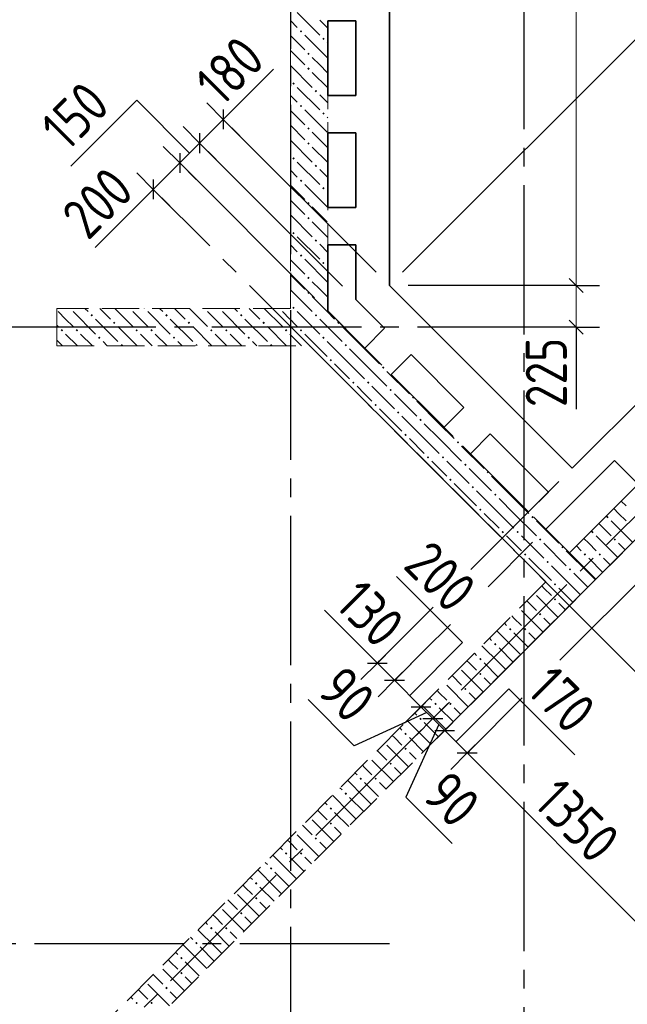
# Model space of a CAD drawing. Header units: millimetres. Extents: x 0 to 43617, y 0 to 59400.
# Tile 15 of 32: x 20375 to 23628, y 28806 to 34075. Entities that reach past the tile are written whole.
import ezdxf

# ---------------------------------------------------------------- set-up
doc = ezdxf.new("R2010")
doc.units = ezdxf.units.MM
doc.linetypes.add('______2', pattern=[270, 200, -70])
doc.linetypes.add('______5', pattern=[1100, 800, -100, 100, -100])
for name, color, linetype, lineweight in [('Standard', 7, 'Continuous', 25), ('Оси', 40, '______5', 18), ('Размерная выноска', 7, 'Continuous', 13)]:
    doc.layers.add(name, color=color, linetype=linetype, lineweight=lineweight)
doc.layers.add('ЖБ Перекрытие верхний уровень', color=7, linetype='Continuous', lineweight=25, true_color=0xe0e0ff)
doc.layers.add('ЖБ Стена верхний уровень', color=7, linetype='Continuous', lineweight=25, true_color=0x006e00)
doc.styles.add('GOST 2.304-81', font='txt')

msp = doc.modelspace()

# ---------------------------------------------------------------- hatches: boundary and pattern name
at = {"layer": 'ЖБ Стена верхний уровень', "linetype": 'Continuous', "lineweight": 18, "transparency": 33554687}
for points in [[(21874.5, 34013.1), (21881, 34019.6), (21887.5, 34013.1), (21881, 34006.6)], [(21994.5, 33973.1), (22001, 33979.6), (22007.5, 33973.1), (22001, 33966.6)], [(21914.5, 33893.1), (21921, 33899.6), (21927.4, 33893.1), (21921, 33886.6)], [(21914.5, 33813.1), (21921, 33819.6), (21927.4, 33813.1), (21921, 33806.6)], [(21834.5, 33733.1), (21840.9, 33739.6), (21847.4, 33733.1), (21840.9, 33726.6)], [(21954.4, 33693.1), (21960.9, 33699.6), (21967.4, 33693.1), (21960.9, 33686.6)], [(21874.5, 33613.1), (21881, 33619.6), (21887.5, 33613.1), (21881, 33606.6)], [(21994.5, 33573.1), (22001, 33579.6), (22007.5, 33573.1), (22001, 33566.6)], [(21914.5, 33493.1), (21921, 33499.6), (21927.4, 33493.1), (21921, 33486.6)], [(21914.5, 33413.1), (21921, 33419.6), (21927.4, 33413.1), (21921, 33406.6)], [(21834.5, 33333.1), (21840.9, 33339.6), (21847.4, 33333.1), (21840.9, 33326.6)], [(21954.4, 33293.1), (21960.9, 33299.6), (21967.4, 33293.1), (21960.9, 33286.6)], [(21874.5, 33213.1), (21881, 33219.6), (21887.5, 33213.1), (21881, 33206.6)], [(21994.5, 33173.1), (22001, 33179.6), (22007.5, 33173.1), (22001, 33166.6)], [(21914.5, 33093.1), (21921, 33099.6), (21927.4, 33093.1), (21921, 33086.6)], [(21914.5, 33013.1), (21921, 33019.6), (21927.4, 33013.1), (21921, 33006.6)], [(21834.5, 32933.1), (21840.9, 32939.6), (21847.4, 32933.1), (21840.9, 32926.6)], [(21954.4, 32893.1), (21960.9, 32899.6), (21967.4, 32893.1), (21960.9, 32886.6)], [(21874.5, 32813.1), (21881, 32819.6), (21887.5, 32813.1), (21881, 32806.6)], [(21994.5, 32773.1), (22001, 32779.6), (22007.5, 32773.1), (22001, 32766.6)], [(21914.5, 32693.1), (21921, 32699.6), (21927.4, 32693.1), (21921, 32686.6)], [(21914.5, 32613.1), (21921, 32619.6), (21927.4, 32613.1), (21921, 32606.6)], [(20644.3, 32530), (20640.9, 32526.6), (20637.6, 32530)], [(20964.3, 32530), (20960.9, 32526.6), (20957.6, 32530)], [(21044.3, 32530), (21040.9, 32526.6), (21037.6, 32530)], [(21364.3, 32530), (21360.9, 32526.6), (21357.6, 32530)], [(21444.3, 32530), (21440.9, 32526.6), (21437.6, 32530)], [(21764.3, 32530), (21760.9, 32526.6), (21757.6, 32530)], [(21834.5, 32533.1), (21840.9, 32539.6), (21847.4, 32533.1), (21840.9, 32526.6)], [(20754.4, 32493.1), (20760.9, 32499.6), (20767.4, 32493.1), (20760.9, 32486.6)], [(21154.4, 32493.1), (21160.9, 32499.6), (21167.4, 32493.1), (21160.9, 32486.6)], [(21554.4, 32493.1), (21560.9, 32499.6), (21567.4, 32493.1), (21560.9, 32486.6)], [(21954.4, 32493.1), (21960.9, 32499.6), (21967.4, 32493.1), (21967.1, 32492.8), (21958.4, 32489.2)], [(21967.1, 32492.8), (21960.9, 32486.6), (21958.4, 32489.2)], [(20594.5, 32413.1), (20601, 32419.6), (20607.5, 32413.1), (20601, 32406.6)], [(20674.5, 32413.1), (20681, 32419.6), (20687.5, 32413.1), (20681, 32406.6)], [(20874.5, 32453.1), (20881, 32459.6), (20887.5, 32453.1), (20881, 32446.6)], [(20994.5, 32413.1), (21001, 32419.6), (21007.5, 32413.1), (21001, 32406.6)], [(21074.5, 32413.1), (21081, 32419.6), (21087.5, 32413.1), (21081, 32406.6)], [(21274.5, 32453.1), (21281, 32459.6), (21287.5, 32453.1), (21281, 32446.6)], [(21394.5, 32413.1), (21401, 32419.6), (21407.5, 32413.1), (21401, 32406.6)], [(21474.5, 32413.1), (21481, 32419.6), (21487.5, 32413.1), (21481, 32406.6)], [(21674.5, 32453.1), (21681, 32459.6), (21687.5, 32453.1), (21681, 32446.6)], [(21794.5, 32413.1), (21801, 32419.6), (21807.5, 32413.1), (21801, 32406.6)], [(21874.5, 32413.1), (21881, 32419.6), (21887.5, 32413.1), (21881, 32406.6)], [(22074.5, 32453.1), (22080.8, 32459.5), (22087.3, 32453), (22081, 32446.6)], [(20794.5, 32373.1), (20801, 32379.6), (20807.5, 32373.1), (20801, 32366.6)], [(21194.5, 32373.1), (21201, 32379.6), (21207.5, 32373.1), (21201, 32366.6)], [(21594.5, 32373.1), (21601, 32379.6), (21607.5, 32373.1), (21601, 32366.6)], [(21994.5, 32373.1), (22001, 32379.6), (22007.5, 32373.1), (22001, 32366.6)], [(20914.5, 32333.1), (20921, 32339.6), (20927.4, 32333.1), (20924.3, 32330), (20917.6, 32330)], [(21314.5, 32333.1), (21321, 32339.6), (21327.4, 32333.1), (21324.3, 32330), (21317.6, 32330)], [(21714.5, 32333.1), (21721, 32339.6), (21727.4, 32333.1), (21724.3, 32330), (21717.6, 32330)], [(22114.5, 32333.1), (22121, 32339.6), (22127.4, 32333.1), (22121, 32326.6)], [(22034.5, 32253.1), (22040.9, 32259.6), (22047.4, 32253.1), (22040.9, 32246.6)], [(22314.5, 32213.1), (22320.8, 32219.5), (22327.3, 32213), (22321, 32206.6)], [(22154.4, 32133.1), (22160.9, 32139.6), (22167.4, 32133.1), (22160.9, 32126.6)], [(22234.5, 32133.1), (22240.9, 32139.6), (22247.4, 32133.1), (22240.9, 32126.6)], [(22354.4, 32093.1), (22360.9, 32099.6), (22367.4, 32093.1), (22360.9, 32086.6)], [(22474.5, 32053.1), (22480.8, 32059.5), (22487.3, 32053), (22481, 32046.6)], [(22274.5, 32013.1), (22281, 32019.6), (22287.5, 32013.1), (22281, 32006.6)], [(22394.5, 31973.1), (22401, 31979.6), (22407.5, 31973.1), (22401, 31966.6)], [(22514.5, 31933.1), (22521, 31939.6), (22527.4, 31933.1), (22521, 31926.6)], [(22434.5, 31853.1), (22440.9, 31859.6), (22447.4, 31853.1), (22440.9, 31846.6)], [(22714.5, 31813.1), (22720.8, 31819.5), (22727.3, 31813), (22721, 31806.6)], [(22554.4, 31733.1), (22560.9, 31739.6), (22567.4, 31733.1), (22560.9, 31726.6)], [(22634.5, 31733.1), (22640.9, 31739.6), (22647.4, 31733.1), (22640.9, 31726.6)], [(22754.4, 31693.1), (22760.9, 31699.6), (22767.4, 31693.1), (22760.9, 31686.6)], [(22674.5, 31613.1), (22681, 31619.6), (22687.5, 31613.1), (22681, 31606.6)], [(22874.5, 31653.1), (22880.8, 31659.5), (22887.3, 31653), (22881, 31646.6)], [(22794.5, 31573.1), (22801, 31579.6), (22807.5, 31573.1), (22801, 31566.6)], [(22914.5, 31533.1), (22921, 31539.6), (22927.4, 31533.1), (22921, 31526.6)], [(22834.5, 31453.1), (22840.9, 31459.6), (22847.4, 31453.1), (22840.9, 31446.6)], [(23114.5, 31413.1), (23120.8, 31419.5), (23127.3, 31413), (23121, 31406.6)], [(23514.5, 31413.1), (23521, 31419.6), (23527.4, 31413.1), (23521, 31406.6)], [(22954.4, 31333.1), (22960.9, 31339.6), (22967.4, 31333.1), (22960.9, 31326.6)], [(23034.5, 31333.1), (23040.9, 31339.6), (23047.4, 31333.1), (23040.9, 31326.6)], [(23434.5, 31333.1), (23440.9, 31339.6), (23447.4, 31333.1), (23440.9, 31326.6)], [(23154.4, 31293.1), (23160.9, 31299.6), (23167.4, 31293.1), (23160.9, 31286.6)], [(23274.5, 31253.1), (23280.8, 31259.5), (23287.3, 31253), (23281, 31246.6)], [(23554.4, 31293.1), (23560.9, 31299.6), (23567.4, 31293.1), (23560.9, 31286.6)], [(23074.5, 31213.1), (23081, 31219.6), (23087.5, 31213.1), (23081, 31206.6)], [(23394.5, 31213.1), (23401, 31219.6), (23407.5, 31213.1), (23401, 31206.6)], [(23474.5, 31213.1), (23481, 31219.6), (23487.5, 31213.1), (23481, 31206.6)], [(23194.5, 31173.1), (23201, 31179.6), (23207.5, 31173.1), (23201, 31166.6)], [(23314.5, 31133.1), (23321, 31139.6), (23327.4, 31133.1), (23321, 31126.6)], [(23234.5, 31053.1), (23240.9, 31059.6), (23247.4, 31053.1), (23240.9, 31046.6)], [(23234.5, 30973.1), (23240.9, 30979.6), (23247.4, 30973.1), (23240.9, 30966.6)], [(23154.4, 30893.1), (23160.9, 30899.6), (23167.4, 30893.1), (23160.9, 30886.6)], [(22994.5, 30813.1), (23001, 30819.6), (23007.5, 30813.1), (23001, 30806.6)], [(23074.5, 30813.1), (23081, 30819.6), (23087.5, 30813.1), (23081, 30806.6)], [(22914.5, 30733.1), (22921, 30739.6), (22927.4, 30733.1), (22921, 30726.6)], [(22834.5, 30653.1), (22840.9, 30659.6), (22847.4, 30653.1), (22840.9, 30646.6)], [(22834.5, 30573.1), (22840.9, 30579.6), (22847.4, 30573.1), (22840.9, 30566.6)], [(22754.4, 30493.1), (22760.9, 30499.6), (22767.4, 30493.1), (22760.9, 30486.6)], [(22594.5, 30413.1), (22601, 30419.6), (22607.5, 30413.1), (22601, 30406.6)], [(22674.5, 30413.1), (22681, 30419.6), (22687.5, 30413.1), (22681, 30406.6)], [(22514.5, 30333.1), (22521, 30339.6), (22527.4, 30333.1), (22521, 30326.6)], [(22434.5, 30253.1), (22440.9, 30259.6), (22447.4, 30253.1), (22440.9, 30246.6)], [(22434.5, 30173.1), (22440.9, 30179.6), (22447.4, 30173.1), (22440.9, 30166.6)], [(22354.4, 30093.1), (22360.9, 30099.6), (22367.4, 30093.1), (22360.9, 30086.6)], [(22194.5, 30013.1), (22201, 30019.6), (22207.5, 30013.1), (22201, 30006.6)], [(22274.5, 30013.1), (22281, 30019.6), (22287.5, 30013.1), (22281, 30006.6)], [(22114.5, 29933.1), (22121, 29939.6), (22127.4, 29933.1), (22121, 29926.6)], [(22034.5, 29853.1), (22040.9, 29859.6), (22047.4, 29853.1), (22040.9, 29846.6)], [(22034.5, 29773.1), (22040.9, 29779.6), (22047.4, 29773.1), (22040.9, 29766.6)], [(21954.4, 29693.1), (21960.9, 29699.6), (21967.4, 29693.1), (21960.9, 29686.6)], [(21794.5, 29613.1), (21801, 29619.6), (21807.5, 29613.1), (21801, 29606.6)], [(21874.5, 29613.1), (21881, 29619.6), (21887.5, 29613.1), (21881, 29606.6)], [(21714.5, 29533.1), (21721, 29539.6), (21727.4, 29533.1), (21721, 29526.6)], [(21634.5, 29453.1), (21640.9, 29459.6), (21647.4, 29453.1), (21640.9, 29446.6)], [(21634.5, 29373.1), (21640.9, 29379.6), (21647.4, 29373.1), (21640.9, 29366.6)], [(21554.4, 29293.1), (21560.9, 29299.6), (21567.4, 29293.1), (21560.9, 29286.6)], [(21394.5, 29213.1), (21401, 29219.6), (21407.5, 29213.1), (21401, 29206.6)], [(21474.5, 29213.1), (21481, 29219.6), (21487.5, 29213.1), (21481, 29206.6)], [(21314.5, 29133.1), (21321, 29139.6), (21327.4, 29133.1), (21321, 29126.6)], [(21234.5, 29053.1), (21240.9, 29059.6), (21247.4, 29053.1), (21240.9, 29046.6)], [(21234.5, 28973.1), (21240.9, 28979.6), (21247.4, 28973.1), (21240.9, 28966.6)], [(21154.4, 28893.1), (21160.9, 28899.6), (21167.4, 28893.1), (21160.9, 28886.6)], [(20994.5, 28813.1), (21001, 28819.6), (21007.5, 28813.1), (21001, 28806.6)], [(21074.5, 28813.1), (21081, 28819.6), (21087.5, 28813.1), (21081, 28806.6)]]:
    msp.add_hatch(color=7, dxfattribs=at).paths.add_polyline_path(points, flags=16)

# ---------------------------------------------------------------- linework, layer by layer
at = {"layer": 'Standard', "color": 251, "linetype": 'Continuous', "lineweight": -3, "true_color": 0x656565, "transparency": 33554687}
for p, q in [((26223.4, 36522.4), (22424.7, 32723.8)), ((21465.1, 33541.9), (21376.7, 33630.3)), ((21465.1, 33541.9), (21553.5, 33453.5)), ((21465.1, 33541.9), (22283.3, 32723.8)), ((21337.8, 33414.6), (21249.4, 33503)), ((21337.8, 33414.6), (21426.2, 33326.3)), ((21337.8, 33414.6), (22103.3, 32649.2)), ((21231.8, 33308.6), (21143.4, 33397)), ((21231.8, 33308.6), (21320.2, 33220.2)), ((21231.8, 33308.6), (21953.3, 32587.1)), ((21090.3, 33167.2), (21002, 33255.5)), ((21090.3, 33167.2), (21178.7, 33078.8)), ((21090.3, 33167.2), (21090.3, 33167.2)), ((23354, 32653), (23229, 32653)), ((23354, 32653), (23479, 32653)), ((23354, 32430), (23229, 32430)), ((23354, 32430), (23479, 32430)), ((23354, 32430), (23354, 32430)), ((22790.4, 31132.4), (23261.8, 31603.8)), ((22882.3, 31040.5), (23120.4, 31278.6)), ((23267, 30647.4), (23913.8, 31294.2)), ((22289.8, 30631.8), (22378.2, 30720.2)), ((22289.8, 30631.8), (22201.4, 30543.4)), ((22381.7, 30539.9), (22470.1, 30628.3)), ((22381.7, 30539.9), (22293.3, 30451.5)), ((22523.1, 30398.5), (22611.5, 30486.8)), ((22586.7, 30334.8), (22675.1, 30423.2)), ((22523.1, 30398.5), (22434.7, 30310.1)), ((22523.1, 30398.5), (22523.1, 30398.5)), ((22650.4, 30271.2), (22738.8, 30359.6)), ((22586.7, 30334.8), (22498.4, 30246.4)), ((22586.7, 30334.8), (22586.7, 30334.8)), ((22650.4, 30271.2), (22562, 30182.8)), ((22770.6, 30151), (22859, 30239.4)), ((22770.6, 30151), (22682.2, 30062.6))]:
    msp.add_line(p, q, dxfattribs=at)
at = {"layer": 'Standard', "color": 7, "linetype": 'Continuous', "lineweight": 25, "transparency": 33554687}
for p, q in [((21465.1, 33595), (21465.1, 33488.9)), ((21337.8, 33467.7), (21337.8, 33361.6)), ((21231.8, 33361.6), (21231.8, 33255.5)), ((21090.3, 33220.2), (21090.3, 33114.1)), ((23316.5, 32690.5), (23391.5, 32615.5)), ((23316.5, 32467.5), (23391.5, 32392.5)), ((22236.7, 30631.8), (22342.8, 30631.8)), ((22328.7, 30539.9), (22434.7, 30539.9)), ((22470.1, 30398.5), (22576.1, 30398.5)), ((22533.7, 30334.8), (22639.8, 30334.8)), ((22597.4, 30271.2), (22703.4, 30271.2)), ((22717.6, 30151), (22823.6, 30151))]:
    msp.add_line(p, q, dxfattribs=at)
at = {"layer": 'Standard', "color": 7, "linetype": 'Continuous', "lineweight": 13, "transparency": 33554687}
for p, q in [((21465.1, 33541.9), (21518.1, 33595)), ((21465.1, 33541.9), (21337.8, 33414.6)), ((21337.8, 33414.6), (21231.8, 33308.6)), ((21231.8, 33308.6), (21090.3, 33167.2)), ((21090.3, 33167.2), (21037.3, 33114.1)), ((23354, 32653), (23354, 32430)), ((23354, 32430), (23354, 32355)), ((22289.8, 30631.8), (22236.7, 30684.8)), ((22289.8, 30631.8), (22381.7, 30539.9)), ((22381.7, 30539.9), (22523.1, 30398.5)), ((22523.1, 30398.5), (22586.7, 30334.8)), ((22586.7, 30334.8), (22650.4, 30271.2)), ((22650.4, 30271.2), (22770.6, 30151)), ((22770.6, 30151), (23725.5, 29196.1))]:
    msp.add_line(p, q, dxfattribs=at)
msp.add_lwpolyline([(23354, 41910), (23354, 36960.5), (23354, 36960.5), (23354, 32653)], dxfattribs=at)
at = {"layer": 'Standard', "color": 251, "linetype": 'Continuous', "lineweight": -3, "true_color": 0x656565, "transparency": 33554687}
for points in [[(23354, 32653), (23337, 32653), (23337, 32653), (22454, 32653)], [(22650.4, 30271.2), (22662.4, 30283.2), (22662.4, 30283.2), (22662.4, 30283.2), (22662.4, 30283.2), (22911.5, 30532.3), (22911.5, 30532.3), (23793.6, 31414.4)], [(22289.8, 30631.8), (22301.8, 30643.8), (22301.8, 30643.8), (22301.8, 30643.8), (22301.8, 30643.8), (22413.5, 30755.5), (22413.5, 30755.5), (22588.9, 30931)], [(22381.7, 30539.9), (22393.7, 30551.9), (22393.7, 30551.9), (22393.7, 30551.9), (22393.7, 30551.9), (22540.4, 30698.6), (22540.4, 30698.6), (22680.9, 30839.1)], [(22770.6, 30151), (22782.6, 30163), (22782.6, 30163), (22782.6, 30163), (22782.6, 30163), (23065.5, 30445.8)]]:
    msp.add_lwpolyline(points, dxfattribs=at)
at = {"layer": 'ЖБ Перекрытие верхний уровень', "color": 7, "linetype": 'Continuous', "lineweight": 35, "transparency": 33554687}
for p, q in [((22354, 32653), (22354, 41910)), ((26141.2, 34483.3), (23332.5, 31674.5)), ((22024, 34070), (22174, 34070)), ((22024, 33670), (22024, 34070)), ((22174, 34070), (22174, 33670)), ((22174, 33670), (22024, 33670)), ((22024, 33070), (22024, 33470)), ((22024, 33470), (22174, 33470)), ((22174, 33470), (22174, 33070)), ((22174, 33070), (22024, 33070)), ((22024, 32516.4), (22024, 32870)), ((22024, 32870), (22174, 32870)), ((22174, 32870), (22174, 32578.5)), ((23332.5, 31674.5), (22354, 32653)), ((22174, 32578.5), (22328.4, 32424.1)), ((22222.3, 32318), (22024, 32516.4)), ((22328.4, 32424.1), (22222.3, 32318)), ((22363.8, 32176.6), (22469.8, 32282.7)), ((22469.8, 32282.7), (22752.7, 31999.8)), ((22646.6, 31893.8), (22363.8, 32176.6)), ((22752.7, 31999.8), (22646.6, 31893.8)), ((22788, 31752.3), (22894.1, 31858.4)), ((22894.1, 31858.4), (23205.2, 31547.3)), ((23099.2, 31441.2), (22788, 31752.3)), ((23191.1, 31349.3), (23558.8, 31717)), ((23558.8, 31717), (23686, 31589.7)), ((23686, 31589.7), (23318.4, 31222)), ((23205.2, 31547.3), (23099.2, 31441.2)), ((23318.4, 31222), (23191.1, 31349.3))]:
    msp.add_line(p, q, dxfattribs=at)
at = {"layer": 'ЖБ Стена верхний уровень', "color": 251, "linetype": '______2', "lineweight": 13, "true_color": 0x656565, "transparency": 33554687}
for p, q in [((22024, 32516.4), (22024, 42220)), ((21824, 35630), (21824, 32530)), ((21824, 32530), (20574, 32530)), ((20574, 32530), (20574, 32330)), ((23459.8, 31080.6), (22024, 32516.4)), ((24619.4, 32523.1), (23318.4, 31222)), ((20574, 32330), (21927.5, 32330)), ((21927.5, 32330), (23191.1, 31066.4)), ((23459.8, 31080.6), (24619.4, 32240.2)), ((23318.4, 31222), (23459.8, 31080.6)), ((23191.1, 31066.4), (17435.2, 25310.6)), ((23318.4, 30939.2), (23459.8, 31080.6)), ((17562.5, 25183.3), (23318.4, 30939.2))]:
    msp.add_line(p, q, dxfattribs=at)
at = {"layer": 'ЖБ Стена верхний уровень', "color": 9, "linetype": 'Continuous', "lineweight": 18, "true_color": 0xc7c7c7, "transparency": 33554687}
for p, q in [((21860.9, 34113.1), (21981, 33993.1)), ((21860.9, 34033.1), (21824, 34070.1)), ((21981, 34073.1), (22024, 34030.1)), ((21824, 33990.1), (21901, 33913.1)), ((21901, 33993.1), (22021, 33873.1)), ((22024, 33950.1), (22021, 33953.1)), ((21824, 33910.1), (21901, 33833.1)), ((21981, 33833.1), (21940.9, 33873.1)), ((22021, 33793.1), (21981, 33833.1)), ((21824, 33830.1), (21940.9, 33713.1)), ((21940.9, 33793.1), (22024, 33710.1)), ((21860.9, 33713.1), (21981, 33593.1)), ((21981, 33673.1), (22024, 33630.1)), ((21860.9, 33633.1), (21824, 33670.1)), ((21824, 33590.1), (21901, 33513.1)), ((21901, 33593.1), (22021, 33473.1)), ((22024, 33550.1), (22021, 33553.1)), ((21824, 33510.1), (21901, 33433.1)), ((21981, 33433.1), (21940.9, 33473.1)), ((21824, 33430.1), (21940.9, 33313.1)), ((22021, 33393.1), (21981, 33433.1)), ((21940.9, 33393.1), (22024, 33310.1)), ((21860.9, 33313.1), (21981, 33193.1)), ((21860.9, 33233.1), (21824, 33270.1)), ((21981, 33273.1), (22024, 33230.1)), ((21824, 33190.1), (21901, 33113.1)), ((21901, 33193.1), (22021, 33073.1)), ((22024, 33150.1), (22021, 33153.1)), ((21824, 33110.1), (21901, 33033.1)), ((21981, 33033.1), (21940.9, 33073.1)), ((21824, 33030.1), (21940.9, 32913.1)), ((21940.9, 32993.1), (22024, 32910.1)), ((22021, 32993.1), (21981, 33033.1)), ((21860.9, 32913.1), (21981, 32793.1)), ((21860.9, 32833.1), (21824, 32870.1)), ((21981, 32873.1), (22024, 32830.1)), ((21824, 32790.1), (21901, 32713.1)), ((21901, 32793.1), (22021, 32673.1)), ((22024, 32750.1), (22021, 32753.1)), ((21824, 32710.1), (21901, 32633.1)), ((21981, 32633.1), (21940.9, 32673.1)), ((21824, 32630.1), (21940.9, 32513.1)), ((22021, 32593.1), (21981, 32633.1)), ((21940.9, 32593.1), (22019.6, 32514.5)), ((20724.1, 32530), (20740.9, 32513.1)), ((20804.1, 32530), (20860.9, 32473.1)), ((20884.1, 32530), (20981, 32433.1)), ((21124.1, 32530), (21140.9, 32513.1)), ((21204.1, 32530), (21260.9, 32473.1)), ((21284.1, 32530), (21381, 32433.1)), ((21524.1, 32530), (21540.9, 32513.1)), ((21604.1, 32530), (21660.9, 32473.1)), ((21684.1, 32530), (21781, 32433.1)), ((22019.6, 32514.5), (22060.9, 32473.1)), ((20621, 32473.1), (20581, 32513.1)), ((20660.9, 32433.1), (20621, 32473.1)), ((20660.9, 32513.1), (20781, 32393.1)), ((20781, 32473.1), (20901, 32353.1)), ((21021, 32473.1), (20981, 32513.1)), ((21060.9, 32433.1), (21021, 32473.1)), ((21060.9, 32513.1), (21181, 32393.1)), ((21181, 32473.1), (21301, 32353.1)), ((21421, 32473.1), (21381, 32513.1)), ((21460.9, 32433.1), (21421, 32473.1)), ((21460.9, 32513.1), (21581, 32393.1)), ((21581, 32473.1), (21701, 32353.1)), ((21821, 32473.1), (21781, 32513.1)), ((21824, 32470.1), (21821, 32473.1)), ((21849.9, 32444.2), (21824, 32470.1)), ((21860.9, 32513.1), (21906.4, 32467.7)), ((21906.4, 32467.7), (21981, 32393.1)), ((21981, 32473.1), (22101, 32353.1)), ((20574, 32440.1), (20581, 32433.1)), ((21004.1, 32330), (20901, 32433.1)), ((21404.1, 32330), (21301, 32433.1)), ((21804.1, 32330), (21701, 32433.1)), ((21860.9, 32433.1), (21849.9, 32444.2)), ((22221, 32313.1), (22101, 32433.1)), ((20604.1, 32330), (20574, 32360.1)), ((20621, 32393.1), (20684.1, 32330)), ((20701, 32393.1), (20764.1, 32330)), ((21021, 32393.1), (21084.1, 32330)), ((21101, 32393.1), (21164.1, 32330)), ((21421, 32393.1), (21484.1, 32330)), ((21501, 32393.1), (21564.1, 32330)), ((21821, 32393.1), (21884.1, 32330)), ((21901, 32393.1), (22021, 32273.1)), ((20844.1, 32330), (20821, 32353.1)), ((21244.1, 32330), (21221, 32353.1)), ((21644.1, 32330), (21621, 32353.1)), ((22140.9, 32233.1), (22021, 32353.1)), ((22140.9, 32313.1), (22221, 32233.1)), ((22221, 32313.1), (22301, 32233.1)), ((22060.9, 32233.1), (22140.9, 32153.1)), ((22140.9, 32233.1), (22221, 32153.1)), ((22221, 32233.1), (22340.9, 32113.1)), ((22340.9, 32193.1), (22460.9, 32073.1)), ((22221, 32073.1), (22181, 32113.1)), ((22260.9, 32113.1), (22381, 31993.1)), ((22260.9, 32033.1), (22221, 32073.1)), ((22381, 32073.1), (22501, 31953.1)), ((22301, 31993.1), (22421, 31873.1)), ((22621, 31913.1), (22501, 32033.1)), ((22540.9, 31833.1), (22421, 31953.1)), ((22540.9, 31913.1), (22621, 31833.1)), ((22621, 31913.1), (22701, 31833.1)), ((22460.9, 31833.1), (22540.9, 31753.1)), ((22540.9, 31833.1), (22621, 31753.1)), ((22621, 31833.1), (22740.9, 31713.1)), ((22740.9, 31793.1), (22860.9, 31673.1)), ((22621, 31673.1), (22581, 31713.1)), ((22660.9, 31633.1), (22621, 31673.1)), ((22660.9, 31713.1), (22781, 31593.1)), ((22781, 31673.1), (22901, 31553.1)), ((23021, 31513.1), (22901, 31633.1)), ((22701, 31593.1), (22821, 31473.1)), ((22940.9, 31433.1), (22821, 31553.1)), ((22940.9, 31513.1), (23021, 31433.1)), ((23021, 31513.1), (23101, 31433.1)), ((23595.2, 31498.9), (23621, 31473.1)), ((22860.9, 31433.1), (22940.9, 31353.1)), ((22940.9, 31433.1), (23021, 31353.1)), ((23021, 31433.1), (23140.9, 31313.1)), ((23581, 31433.1), (23555.2, 31458.9)), ((23621, 31393.1), (23581, 31433.1)), ((23140.9, 31393.1), (23260.9, 31273.1)), ((23475.2, 31378.9), (23540.9, 31313.1)), ((23540.9, 31393.1), (23656.6, 31277.4)), ((23021, 31273.1), (22981, 31313.1)), ((23060.9, 31313.1), (23181, 31193.1)), ((23460.9, 31313.1), (23576.6, 31197.4)), ((23060.9, 31233.1), (23021, 31273.1)), ((23181, 31273.1), (23301, 31153.1)), ((23355.2, 31258.9), (23381, 31233.1)), ((23421, 31273.1), (23395.2, 31298.9)), ((23460.9, 31233.1), (23421, 31273.1)), ((23581, 31273.1), (23616.6, 31237.4)), ((23421, 31113.1), (23301, 31233.1)), ((23101, 31193.1), (23221, 31073.1)), ((23340.9, 31033.1), (23221, 31153.1)), ((23421, 31193.1), (23496.6, 31117.4)), ((23501, 31193.1), (23536.6, 31157.4)), ((23340.9, 31113.1), (23416.6, 31037.4)), ((23421, 31113.1), (23456.6, 31077.4)), ((23181, 31033.1), (23169.4, 31044.7)), ((23140.9, 30993.1), (23256.6, 30877.4)), ((23221, 30993.1), (23181, 31033.1)), ((23260.9, 31033.1), (23336.6, 30957.4)), ((23340.9, 31033.1), (23376.6, 30997.4)), ((23089.4, 30964.7), (23140.9, 30913.1)), ((23260.9, 30953.1), (23296.6, 30917.4)), ((23021, 30873.1), (23009.4, 30884.7)), ((23060.9, 30913.1), (23176.6, 30797.4)), ((22969.4, 30844.7), (22981, 30833.1)), ((23060.9, 30833.1), (23021, 30873.1)), ((23181, 30873.1), (23216.6, 30837.4)), ((23021, 30713.1), (22929.4, 30804.7)), ((23021, 30793.1), (23096.6, 30717.4)), ((23101, 30793.1), (23136.6, 30757.4)), ((22940.9, 30633.1), (22849.4, 30724.7)), ((22889.4, 30764.7), (22901, 30753.1)), ((22809.4, 30684.7), (22821, 30673.1)), ((22940.9, 30713.1), (23016.6, 30637.4)), ((23021, 30713.1), (23056.6, 30677.4)), ((22781, 30633.1), (22769.4, 30644.7)), ((22821, 30593.1), (22781, 30633.1)), ((22860.9, 30633.1), (22936.6, 30557.4)), ((22940.9, 30633.1), (22976.6, 30597.4)), ((22689.4, 30564.7), (22740.9, 30513.1)), ((22740.9, 30593.1), (22856.6, 30477.4)), ((22660.9, 30513.1), (22776.6, 30397.4)), ((22860.9, 30553.1), (22896.6, 30517.4)), ((22621, 30473.1), (22609.4, 30484.7)), ((22660.9, 30433.1), (22621, 30473.1)), ((22781, 30473.1), (22816.6, 30437.4)), ((22569.4, 30444.7), (22581, 30433.1)), ((22489.4, 30364.7), (22501, 30353.1)), ((22621, 30313.1), (22529.4, 30404.7)), ((22621, 30393.1), (22696.6, 30317.4)), ((22701, 30393.1), (22736.6, 30357.4)), ((22540.9, 30233.1), (22449.4, 30324.7)), ((22540.9, 30313.1), (22616.6, 30237.4)), ((22621, 30313.1), (22656.6, 30277.4)), ((22409.4, 30284.7), (22421, 30273.1)), ((22381, 30233.1), (22369.4, 30244.7)), ((22421, 30193.1), (22381, 30233.1)), ((22460.9, 30233.1), (22536.6, 30157.4)), ((22540.9, 30233.1), (22576.6, 30197.4)), ((22289.4, 30164.7), (22340.9, 30113.1)), ((22340.9, 30193.1), (22456.6, 30077.4)), ((22460.9, 30153.1), (22496.6, 30117.4)), ((22260.9, 30113.1), (22376.6, 29997.4)), ((22169.4, 30044.7), (22181, 30033.1)), ((22221, 30073.1), (22209.4, 30084.7)), ((22260.9, 30033.1), (22221, 30073.1)), ((22381, 30073.1), (22416.6, 30037.4)), ((22221, 29913.1), (22129.4, 30004.7)), ((22221, 29993.1), (22296.6, 29917.4)), ((22301, 29993.1), (22336.6, 29957.4)), ((22089.4, 29964.7), (22101, 29953.1)), ((22009.4, 29884.7), (22021, 29873.1)), ((22140.9, 29833.1), (22049.4, 29924.7)), ((22140.9, 29913.1), (22216.6, 29837.4)), ((22221, 29913.1), (22256.6, 29877.4)), ((21981, 29833.1), (21969.4, 29844.7)), ((22021, 29793.1), (21981, 29833.1)), ((22060.9, 29833.1), (22136.6, 29757.4)), ((22140.9, 29833.1), (22176.6, 29797.4)), ((21940.9, 29793.1), (22056.6, 29677.4)), ((21889.4, 29764.7), (21940.9, 29713.1)), ((22060.9, 29753.1), (22096.6, 29717.4)), ((21821, 29673.1), (21809.4, 29684.7)), ((21860.9, 29633.1), (21821, 29673.1)), ((21860.9, 29713.1), (21976.6, 29597.4)), ((21981, 29673.1), (22016.6, 29637.4)), ((21769.4, 29644.7), (21781, 29633.1)), ((21689.4, 29564.7), (21701, 29553.1)), ((21821, 29513.1), (21729.4, 29604.7)), ((21821, 29593.1), (21896.6, 29517.4)), ((21901, 29593.1), (21936.6, 29557.4)), ((21740.9, 29433.1), (21649.4, 29524.7)), ((21740.9, 29513.1), (21816.6, 29437.4)), ((21821, 29513.1), (21856.6, 29477.4)), ((21609.4, 29484.7), (21621, 29473.1)), ((21581, 29433.1), (21569.4, 29444.7)), ((21621, 29393.1), (21581, 29433.1)), ((21660.9, 29433.1), (21736.6, 29357.4)), ((21740.9, 29433.1), (21776.6, 29397.4)), ((21489.4, 29364.7), (21540.9, 29313.1)), ((21540.9, 29393.1), (21656.6, 29277.4)), ((21660.9, 29353.1), (21696.6, 29317.4)), ((21460.9, 29313.1), (21576.6, 29197.4)), ((21421, 29273.1), (21409.4, 29284.7)), ((21460.9, 29233.1), (21421, 29273.1)), ((21581, 29273.1), (21616.6, 29237.4)), ((21421, 29113.1), (21329.4, 29204.7)), ((21369.4, 29244.7), (21381, 29233.1)), ((21289.4, 29164.7), (21301, 29153.1)), ((21421, 29193.1), (21496.6, 29117.4)), ((21501, 29193.1), (21536.6, 29157.4)), ((21340.9, 29033.1), (21249.4, 29124.7)), ((21340.9, 29113.1), (21416.6, 29037.4)), ((21421, 29113.1), (21456.6, 29077.4)), ((21181, 29033.1), (21169.4, 29044.7)), ((21209.4, 29084.7), (21221, 29073.1)), ((21140.9, 28993.1), (21256.6, 28877.4)), ((21221, 28993.1), (21181, 29033.1)), ((21260.9, 29033.1), (21336.6, 28957.4)), ((21340.9, 29033.1), (21376.6, 28997.4)), ((21089.4, 28964.7), (21140.9, 28913.1)), ((21260.9, 28953.1), (21296.6, 28917.4)), ((21021, 28873.1), (21009.4, 28884.7)), ((21060.9, 28913.1), (21176.6, 28797.4)), ((20969.4, 28844.7), (20981, 28833.1)), ((21060.9, 28833.1), (21021, 28873.1)), ((21181, 28873.1), (21216.6, 28837.4))]:
    msp.add_line(p, q, dxfattribs=at)
at = {"layer": 'Оси', "color": 8, "linetype": '______5', "lineweight": -3, "transparency": 33554687}
for p, q in [((21824, 57820), (21824, 7100)), ((23074, 50790), (23074, 7100)), ((9515.6, 17263.7), (28171.9, 35920)), ((29170.5, 25087.1), (21090.3, 33167.2)), ((23304, 32430), (4600, 32430)), ((22354, 29130), (4600, 29130))]:
    msp.add_line(p, q, dxfattribs=at)
at = {"layer": 'Размерная выноска', "color": 7, "linetype": 'Continuous', "lineweight": 25, "transparency": 33554687}
for p, q in [((21465.1, 33541.9), (21733.8, 33810.6)), ((21090.3, 33167.2), (20779.2, 32856)), ((23354, 32430), (23354, 31990)), ((22289.8, 30631.8), (22006.9, 30914.6))]:
    msp.add_line(p, q, dxfattribs=at)
for points in [[(21284.8, 33361.6), (21002, 33644.5), (20648.4, 33290.9)], [(22463, 30458.6), (22745.8, 30741.4), (22392.3, 31095)], [(22710.5, 30211.1), (22993.3, 30493.9), (23346.9, 30140.4)], [(22554.9, 30366.6), (22166, 30189.9), (21918.5, 30437.4)], [(22618.6, 30303), (22441.8, 29914.1), (22689.3, 29666.6)]]:
    msp.add_lwpolyline(points, dxfattribs=at)

# ---------------------------------------------------------------- texts
at = {"layer": 'Standard', "color": 7, "linetype": 'Continuous', "lineweight": 25, "transparency": 33554687, "char_height": 220, "attachment_point": 7, "style": 'GOST 2.304-81'}
for s, insert, width, rotation in [('180', (21456.2, 33603.8), 485.072, 45), ('150', (20629.4, 33363.7), 469.505, 45), ('200', (20740.9, 32888.5), 531.977, 45), ('225', (23304, 32001.7), 516.39, 90), ('200', (22420.6, 31146), 531.972, 315), ('130', (22055.3, 30937), 469.509, 315), ('90', (21958.4, 30476), 391.311, 315), ('170', (23080.6, 30477.4), 485.089, 315), ('90', (22520.7, 29914.2), 391.319, 315), ('1350', (23117.6, 29874.8), 594.591, 315)]:
    msp.add_mtext(s, dxfattribs=dict(at, insert=insert, width=width, rotation=rotation))

doc.saveas('drawing.dxf')
